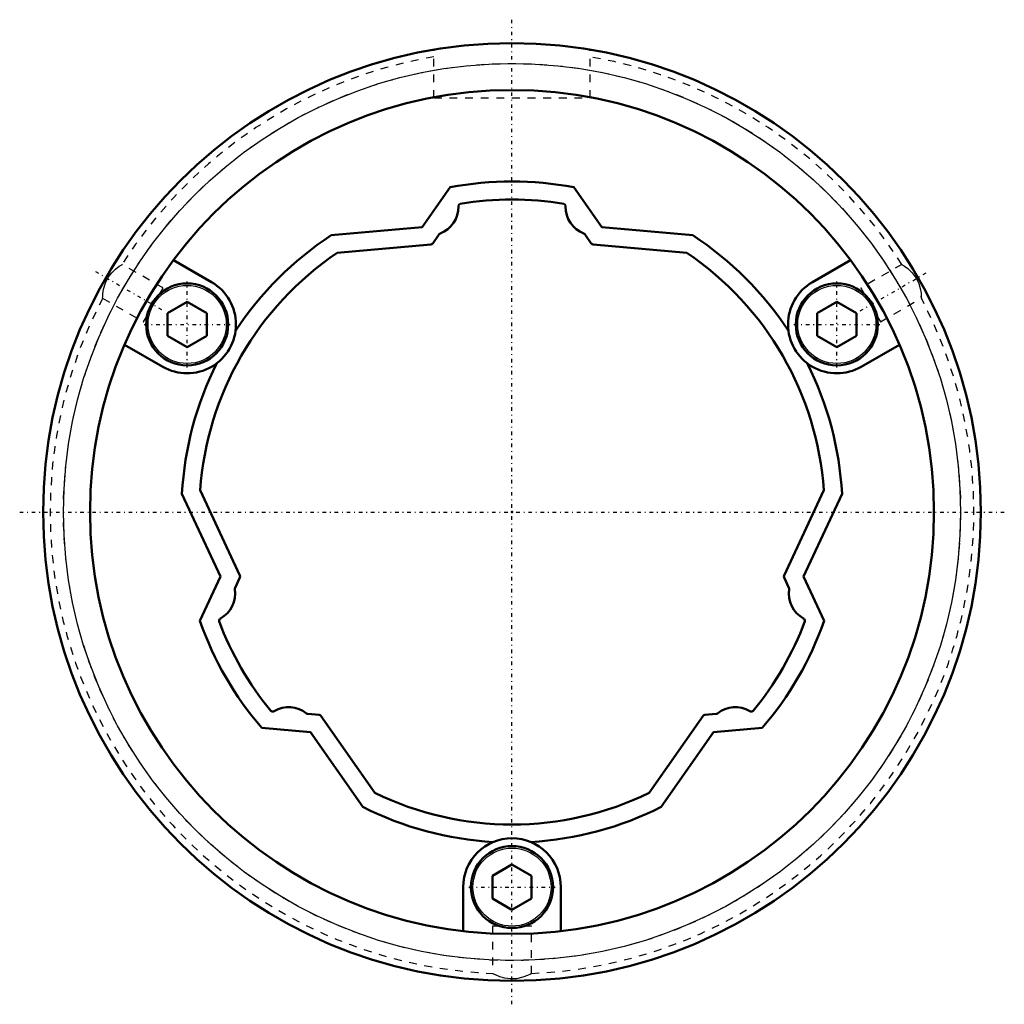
# Model space of a CAD drawing. Header units: millimetres. Extents: x -63 to 63, y -63 to 63.
import ezdxf

# ---------------------------------------------------------------- set-up
doc = ezdxf.new("R2010")
doc.units = ezdxf.units.MM
doc.linetypes.add('Center', pattern=[1.5, 0.45, -0.5, 0.05, -0.5])
doc.linetypes.add('Dashed', pattern=[2, 1, -1])
for name, color, linetype, lineweight in [('2d ConnectionPoints', 7, 'Continuous', 50), ('AM_0', 7, 'Continuous', 50), ('AM_4', 3, 'Continuous', 25), ('AM_7', 7, 'Center', 25), ('AM_9', 6, 'Dashed', 25)]:
    doc.layers.add(name, color=color, linetype=linetype, lineweight=lineweight)

# ---------------------------------------------------------------- blocks, each defined once
blk = doc.blocks.new('1_80L_cylinder_0_in_SLS80L1155_00__2')
at = {"layer": 'AM_0'}
for p, q in [((-7.91, 41.55), (-11.5, 36.43)), ((11.5, 36.43), (7.91, 41.55)), ((-11.5, 36.43), (-23.14, 35.41)), ((23.14, 35.41), (11.5, 36.43)), ((-38.44, 29.41), (-43.33, 32.23)), ((43.33, 32.23), (38.44, 29.41)), ((-41.57, 26.89), (-44.07, 25.44)), ((-39.07, 25.44), (-41.57, 26.89)), ((41.57, 26.89), (39.07, 25.44)), ((44.07, 25.44), (41.57, 26.89)), ((-44.07, 25.44), (-44.07, 22.56)), ((-39.07, 22.56), (-39.07, 25.44)), ((39.07, 25.44), (39.07, 22.56)), ((44.07, 22.56), (44.07, 25.44)), ((-44.07, 22.56), (-41.57, 21.11)), ((-41.57, 21.11), (-39.07, 22.56)), ((39.07, 22.56), (41.57, 21.11)), ((41.57, 21.11), (44.07, 22.56)), ((-49.58, 21.41), (-44.69, 18.59)), ((44.69, 18.59), (49.58, 21.41)), ((-42.24, 2.34), (-37.3, -8.26)), ((37.3, -8.26), (42.24, 2.34)), ((-37.3, -8.26), (-39.94, -13.93)), ((39.94, -13.93), (37.3, -8.26)), ((-32.03, -27.63), (-25.8, -28.17)), ((25.8, -28.17), (32.03, -27.63)), ((-25.8, -28.17), (-19.1, -37.74)), ((19.1, -37.74), (25.8, -28.17)), ((0, -45.11), (-2.5, -46.56)), ((2.5, -46.56), (0, -45.11)), ((-2.5, -46.56), (-2.5, -49.44)), ((2.5, -49.44), (2.5, -46.56)), ((-6.25, -48), (-6.25, -53.64)), ((6.25, -53.64), (6.25, -48)), ((-2.5, -49.44), (0, -50.89)), ((0, -50.89), (2.5, -49.44))]:
    blk.add_line(p, q, dxfattribs=at)
for centre, radius in [((0, 0), 60), ((0, 0), 54), ((-41.57, 24), 5.25), ((41.57, 24), 5.25), ((0, -48), 5.25)]:
    blk.add_circle(centre, radius, dxfattribs=at)
for centre, radius, start, end in [((0, 0), 42.3, 79.223, 100.777), ((0, 0), 42.3, 123.1649, 146.7397), ((0, 0), 42.3, 33.2603, 56.8351), ((-41.57, 24), 6.25, 240, 60), ((41.57, 24), 6.25, 120, 300), ((0, 0), 42.3, 153.2603, 176.8351), ((0, 0), 42.3, 3.1649, 26.7397), ((0, 0), 42.3, 199.223, 220.777), ((0, 0), 42.3, 319.223, 340.777), ((0, 0), 42.3, 243.1649, 266.7397), ((0, 0), 42.3, 273.2603, 296.8351), ((0, -48), 6.25, 360, 180)]:
    blk.add_arc(centre, radius, start, end, dxfattribs=at)
at = {"layer": 'AM_4'}
for centre, radius in [((0, 0), 57.4), ((-41.57, 24), 5), ((41.57, 24), 5), ((0, -48), 5)]:
    blk.add_circle(centre, radius, dxfattribs=at)
at = {"layer": 'AM_7'}
for p, q in [((0, -63), (0, 63)), ((-53.3, 30.77), (-44.56, 25.73)), ((44.56, 25.73), (53.3, 30.77)), ((-41.57, 18.49), (-41.57, 29.51)), ((41.57, 18.49), (41.57, 29.51)), ((-47.08, 24), (-36.06, 24)), ((36.06, 24), (47.08, 24)), ((-63, 0), (63, 0)), ((-5.51, -48), (5.51, -48))]:
    blk.add_line(p, q, dxfattribs=at)
at = {"layer": 'AM_9'}
for p, q in [((-10, 53), (-10, 59.16)), ((10, 53), (10, 59.16)), ((-10, 53), (10, 53)), ((-44.65, 28.67), (-49.9, 31.7)), ((49.9, 31.69), (44.65, 28.67)), ((-47.15, 24.33), (-44.65, 28.67)), ((44.65, 28.67), (47.15, 24.33)), ((-52.39, 27.36), (-47.15, 24.33)), ((47.15, 24.33), (52.39, 27.36)), ((52.38, 27.52), (52.38, 27.62)), ((2.5, -53), (-2.5, -53)), ((-2.5, -53), (-2.5, -59.06)), ((2.5, -59.06), (2.5, -53))]:
    blk.add_line(p, q, dxfattribs=at)
for points in [[(-52.39, 27.36), (-52.39, 27.36), (-52.38, 27.52), (-52.35, 27.9), (-52.27, 28.51), (-52.04, 29.31), (-51.66, 30.05), (-51.23, 30.61), (-50.75, 31.07), (-50.27, 31.44), (-49.95, 31.65), (-49.89, 31.69)], [(49.89, 31.69), (49.96, 31.64), (50.22, 31.47), (50.66, 31.15), (51.23, 30.62), (51.74, 29.93), (52.06, 29.26), (52.24, 28.62), (52.35, 27.99), (52.38, 27.51), (52.39, 27.36)], [(2.5, -59.05), (2.5, -59.05), (2.35, -59.13), (1.99, -59.3), (1.4, -59.53), (0.59, -59.73), (-0.23, -59.76), (-0.93, -59.67), (-1.56, -59.48), (-2.12, -59.24), (-2.45, -59.08), (-2.5, -59.05)]]:
    blk.add_lwpolyline(points, dxfattribs=at)
blk.add_circle((0, 0), 57.4, dxfattribs=at)
for start, end in [(99.7375, 147.605), (32.4051, 80.2608), (152.4107, 267.6055), (272.4062, 27.5789)]:
    blk.add_arc((0, 0), 59.1, start, end, dxfattribs=at)
blk = doc.blocks.new('2_80_L155__0_in_SLS80L1155_00__2')
at = {"layer": 'AM_0'}
for p, q in [((-6.84, 39.21), (-6.85, 39.1)), ((6.85, 39.1), (6.84, 39.21)), ((-9.31, 35.54), (-10.15, 34.34)), ((10.15, 34.34), (9.31, 35.54)), ((-10.37, 34.22), (-22.36, 33.17)), ((22.36, 33.17), (10.37, 34.22)), ((-39.9, 2.78), (-34.82, -8.13)), ((34.82, -8.13), (39.9, 2.78)), ((-34.82, -8.38), (-35.44, -9.71)), ((35.44, -9.71), (34.82, -8.38)), ((-37.28, -13.62), (-37.38, -13.69)), ((37.38, -13.69), (37.28, -13.62)), ((-30.54, -25.53), (-30.44, -25.48)), ((-26.12, -25.83), (-24.67, -25.96)), ((-24.45, -26.09), (-17.55, -35.95)), ((17.55, -35.95), (24.45, -26.09)), ((24.67, -25.96), (26.12, -25.83)), ((30.44, -25.48), (30.54, -25.53))]:
    blk.add_line(p, q, dxfattribs=at)
for centre, radius, start, end in [((-10.54, 39.09), 3.7, 291.6941, 0.2369), ((-6.54, 39.16), 0.3, 106.6948, 169.683), ((0, 0), 40, 80.4647, 99.5353), ((6.54, 39.16), 0.3, 10.3169, 73.3052), ((10.54, 39.09), 3.7, 179.763, 248.3059), ((-9.07, 35.37), 0.3, 111.6941, 145), ((9.07, 35.37), 0.3, 35, 68.3059), ((-10.4, 34.52), 0.3, 274.999, 324.9987), ((10.4, 34.52), 0.3, 214.9987, 264.9988), ((0, 0), 40, 123.9806, 176.0194), ((0, 0), 40, 3.9806, 56.0194), ((-35.09, -8.26), 0.3, 334.9992, 24.9995), ((35.09, -8.26), 0.3, 154.9987, 204.9979), ((-39.12, -10.41), 3.7, 299.7631, 8.3059), ((-35.16, -9.83), 0.3, 155, 188.3059), ((39.12, -10.41), 3.7, 171.6941, 240.237), ((35.16, -9.83), 0.3, 351.6941, 25), ((-37.18, -13.92), 0.3, 130.317, 193.3052), ((37.18, -13.92), 0.3, 346.6948, 49.6831), ((0, 0), 40, 200.4647, 219.5353), ((0, 0), 40, 320.4647, 339.5353), ((-28.58, -28.67), 3.7, 51.6941, 120.237), ((28.58, -28.67), 3.7, 59.7631, 128.3059), ((-30.64, -25.24), 0.3, 226.6948, 289.6831), ((-26.1, -25.54), 0.3, 231.6941, 265), ((-24.69, -26.26), 0.3, 34.9987, 84.9979), ((24.69, -26.26), 0.3, 94.9992, 144.9995), ((26.1, -25.54), 0.3, 275, 308.3059), ((30.64, -25.24), 0.3, 250.317, 313.3052), ((0, 0), 40, 243.9806, 296.0194)]:
    blk.add_arc(centre, radius, start, end, dxfattribs=at)

msp = doc.modelspace()

# ---------------------------------------------------------------- linework, layer by layer
at = {"layer": '2d ConnectionPoints'}
msp.add_point((0, 0), dxfattribs=at)

# ---------------------------------------------------------------- block references
for name in ['1_80L_cylinder_0_in_SLS80L1155_00__2', '2_80_L155__0_in_SLS80L1155_00__2']:
    msp.add_blockref(name, (0, 0))

doc.saveas('drawing.dxf')
